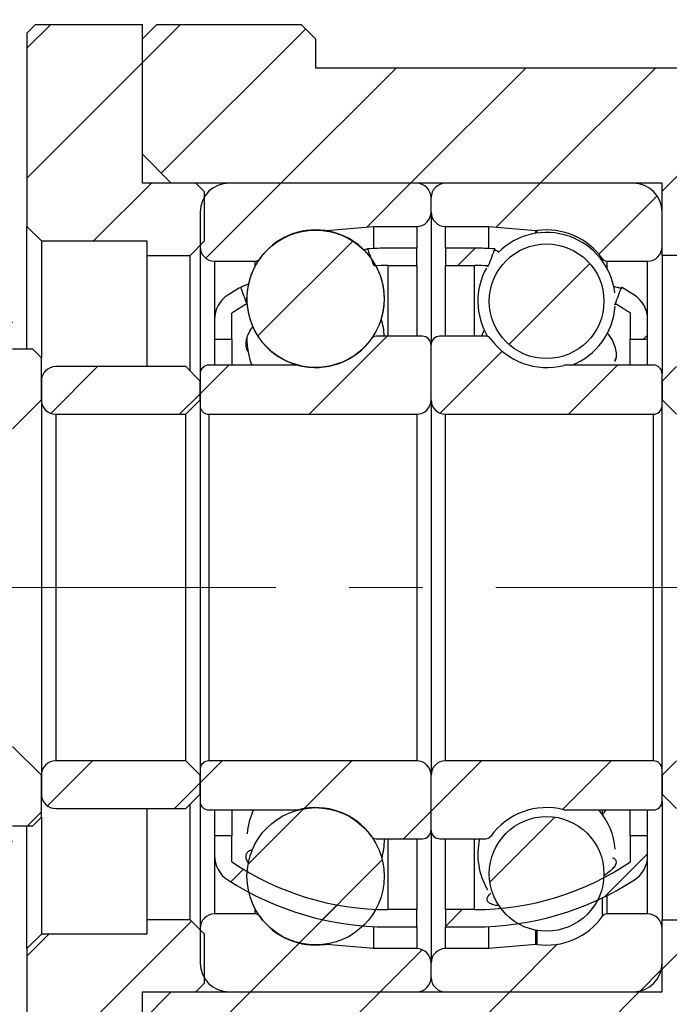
# Model space of a CAD drawing. Header units: millimetres. Extents: x 5 to 293, y 63 to 193.
# Tile 4 of 9: x 109 to 131, y 89 to 124. Entities that reach past the tile are written whole.
import ezdxf

# ---------------------------------------------------------------- set-up
doc = ezdxf.new("R2010")
doc.units = ezdxf.units.MM
doc.linetypes.add('CENTERX2', pattern=[20.32, 12.7, -2.54, 2.54, -2.54])
doc.layers.add('FORMAT', color=7, linetype='Continuous')
doc.styles.add('SLDTEXTSTYLE0', font='TXT', dxfattribs={"width": 0.75})
doc.dimstyles.new('SLDDIMSTYLE0', dxfattribs={"dimtxt": 3.5, "dimasz": 2.5, "dimexe": 0, "dimexo": 0.0625, "dimgap": 0.875, "dimtad": 1, "dimdec": 1, "dimrnd": 1e-09, "dimzin": 12, "dimdsep": 46, "dimtxsty": 'SLDTEXTSTYLE0', "dimsah": 1, "dimcen": 0.09, "dimadec": 0, "dimazin": 3, "dimtfac": 1, "dimtdec": 1, "dimtofl": 0, "dimtmove": 0, "dimatfit": 3, "dimfxl": 1, "dimfrac": 2, "dimtolj": 1, "dimtzin": 12, "dimarcsym": 0})
doc.dimstyles.new('SLDDIMSTYLE1', dxfattribs={"dimtxt": 3.5, "dimasz": 2.5, "dimexe": 0, "dimexo": 0.0625, "dimgap": 0.875, "dimtad": 1, "dimrnd": 1e-09, "dimzin": 12, "dimdsep": 46, "dimtxsty": 'SLDTEXTSTYLE0', "dimsah": 1, "dimcen": 0.09, "dimadec": 0, "dimazin": 3, "dimtfac": 1, "dimtofl": 0, "dimtmove": 0, "dimatfit": 3, "dimfxl": 1, "dimfrac": 2, "dimtolj": 1, "dimtzin": 12, "dimarcsym": 0})
doc.dimstyles.new('SLDDIMSTYLE4', dxfattribs={"dimtxt": 3.5, "dimasz": 2.5, "dimexe": 0, "dimexo": 0.0625, "dimgap": 0.875, "dimtad": 1, "dimdec": 1, "dimrnd": 1e-09, "dimzin": 12, "dimdsep": 46, "dimtxsty": 'SLDTEXTSTYLE0', "dimsah": 1, "dimcen": 0.09, "dimadec": 0, "dimazin": 3, "dimtfac": 1, "dimtdec": 1, "dimtmove": 0, "dimatfit": 0, "dimfxl": 1, "dimfrac": 2, "dimtolj": 1, "dimtzin": 12, "dimarcsym": 0})
doc.dimstyles.new('SLDDIMSTYLE5', dxfattribs={"dimtxt": 3.5, "dimasz": 2.5, "dimexe": 0, "dimexo": 0.0625, "dimgap": 0.875, "dimtad": 1, "dimrnd": 1e-09, "dimzin": 12, "dimdsep": 46, "dimtxsty": 'SLDTEXTSTYLE0', "dimsah": 1, "dimcen": 0.09, "dimadec": 0, "dimazin": 3, "dimtfac": 1, "dimtmove": 0, "dimatfit": 0, "dimfxl": 1, "dimfrac": 2, "dimtolj": 1, "dimtzin": 12, "dimarcsym": 0})

# ---------------------------------------------------------------- blocks, each defined once
blk = doc.blocks.new('_D_6')
at = {"layer": 'FORMAT', "color": 7}
for p, q in [((101.461, 115.961), (101.461, 136.254)), ((109.061, 124.061), (109.061, 136.254)), ((101.461, 135.254), (95.961, 135.254)), ((101.461, 135.254), (109.061, 135.254)), ((109.061, 135.254), (114.561, 135.254))]:
    blk.add_line(p, q, dxfattribs=at)
for centre, start, end in [((106.913, 138.032), 153.4349, 206.5651), ((102.266, 138.032), 333.4349, 26.5651)]:
    blk.add_arc(centre, 6.212, start, end, dxfattribs=at)
for points in [[(101.461, 135.254), (98.961, 135.504), (98.961, 135.004)], [(109.061, 135.254), (111.561, 135.004), (111.561, 135.504)]]:
    blk.add_solid(points, dxfattribs=at)
at = {"layer": 'FORMAT', "color": 7, "insert": (101.357, 139.766), "char_height": 3.5, "attachment_point": 1, "style": 'SLDTEXTSTYLE0'}
blk.add_mtext('7.6', dxfattribs=at)
blk = doc.blocks.new('_D_7')
at = {"layer": 'FORMAT', "color": 7}
for p, q in [((109.061, 124.061), (109.061, 136.254)), ((136.061, 121.861), (136.061, 136.254)), ((109.061, 135.254), (136.061, 135.254))]:
    blk.add_line(p, q, dxfattribs=at)
for points in [[(109.061, 135.254), (111.561, 135.004), (111.561, 135.504)], [(136.061, 135.254), (133.561, 135.504), (133.561, 135.004)]]:
    blk.add_solid(points, dxfattribs=at)
at = {"layer": 'FORMAT', "color": 7, "insert": (119.137, 139.766), "char_height": 3.5, "attachment_point": 1, "style": 'SLDTEXTSTYLE0'}
blk.add_mtext('27', dxfattribs=at)
blk = doc.blocks.new('_D_8')
at = {"layer": 'FORMAT', "color": 7}
for p, q in [((109.061, 124.061), (109.061, 129.204)), ((119.061, 123.861), (119.061, 129.204)), ((109.061, 128.204), (119.061, 128.204))]:
    blk.add_line(p, q, dxfattribs=at)
for points in [[(109.061, 128.204), (111.561, 127.954), (111.561, 128.454)], [(119.061, 128.204), (116.561, 128.454), (116.561, 127.954)]]:
    blk.add_solid(points, dxfattribs=at)
at = {"layer": 'FORMAT', "color": 7, "insert": (111.195, 132.716), "char_height": 3.5, "attachment_point": 1, "style": 'SLDTEXTSTYLE0'}
blk.add_mtext('10', dxfattribs=at)
blk = doc.blocks.new('_D_9')
at = {"layer": 'FORMAT', "color": 7}
for p, q in [((119.061, 123.861), (119.061, 129.204)), ((136.061, 121.861), (136.061, 129.204)), ((119.061, 128.204), (136.061, 128.204))]:
    blk.add_line(p, q, dxfattribs=at)
for points in [[(119.061, 128.204), (121.561, 127.954), (121.561, 128.454)], [(136.061, 128.204), (133.561, 128.454), (133.561, 127.954)]]:
    blk.add_solid(points, dxfattribs=at)
at = {"layer": 'FORMAT', "color": 7, "insert": (125.116, 132.716), "char_height": 3.5, "attachment_point": 1, "style": 'SLDTEXTSTYLE0'}
blk.add_mtext('17', dxfattribs=at)
blk = doc.blocks.new('_D_10')
at = {"layer": 'FORMAT', "color": 7}
for p, q in [((101.461, 91.761), (101.461, 74.399)), ((131.061, 88.861), (131.061, 74.399)), ((131.061, 75.399), (101.461, 75.399))]:
    blk.add_line(p, q, dxfattribs=at)
for points in [[(101.461, 75.399), (103.961, 75.149), (103.961, 75.649)], [(131.061, 75.399), (128.561, 75.649), (128.561, 75.149)]]:
    blk.add_solid(points, dxfattribs=at)
at = {"layer": 'FORMAT', "color": 7, "insert": (111.406, 79.911), "char_height": 3.5, "attachment_point": 1, "style": 'SLDTEXTSTYLE0'}
blk.add_mtext('29.6', dxfattribs=at)
blk = doc.blocks.new('_D_11')
at = {"layer": 'FORMAT', "color": 7}
for p, q in [((131.061, 88.861), (131.061, 74.399)), ((136.061, 85.861), (136.061, 74.399)), ((131.061, 75.399), (125.561, 75.399)), ((131.061, 75.399), (136.061, 75.399)), ((136.061, 75.399), (142.425, 75.399))]:
    blk.add_line(p, q, dxfattribs=at)
for points in [[(131.061, 75.399), (128.561, 75.649), (128.561, 75.149)], [(136.061, 75.399), (138.561, 75.149), (138.561, 75.649)]]:
    blk.add_solid(points, dxfattribs=at)
at = {"layer": 'FORMAT', "color": 7, "insert": (139.839, 79.911), "char_height": 3.5, "attachment_point": 1, "style": 'SLDTEXTSTYLE0'}
blk.add_mtext('5', dxfattribs=at)
blk = doc.blocks.new('_D_12')
at = {"layer": 'FORMAT', "color": 7}
for p, q in [((131.761, 109.861), (145.41, 109.861)), ((144.41, 109.861), (144.41, 97.861)), ((131.761, 97.861), (145.41, 97.861))]:
    blk.add_line(p, q, dxfattribs=at)
for points in [[(144.41, 109.861), (144.16, 107.361), (144.66, 107.361)], [(144.41, 97.861), (144.66, 100.361), (144.16, 100.361)]]:
    blk.add_solid(points, dxfattribs=at)
at = {"layer": 'FORMAT', "color": 7, "char_height": 3.5, "attachment_point": 1, "rotation": 90, "style": 'SLDTEXTSTYLE0'}
for s, insert in [('12', (139.845, 102.906)), ('%%c', (139.898, 97.628))]:
    blk.add_mtext(s, dxfattribs=dict(at, insert=insert))

msp = doc.modelspace()

# ---------------------------------------------------------------- hatches: boundary and pattern name
at = {"layer": 'FORMAT', "linetype": 'Continuous', "lineweight": 18}
h = msp.add_hatch(dxfattribs=at)
h.set_pattern_fill('ANSI31', color=256, style=0)
h.paths.add_polyline_path([(115.2108, 117.5611), (114.9108, 117.8611), (113.0608, 117.8611), (113.0608, 123.3611), (109.3608, 123.3611), (109.0608, 123.0611), (109.0608, 116.3611), (109.5608, 115.8611), (113.2108, 115.8611), (113.2108, 115.3611), (114.7108, 115.3611), (115.2108, 115.8611)], flags=0)
h = msp.add_hatch(dxfattribs=at)
h.set_pattern_fill('ANSI31', color=256, style=0)
h.paths.add_polyline_path([(115.2108, 117.5611), (114.9108, 117.8611), (113.0608, 117.8611), (113.0608, 123.3611), (109.3608, 123.3611), (109.0608, 123.0611), (109.0608, 116.3611), (109.5608, 115.8611), (113.2108, 115.8611), (113.2108, 115.3611), (114.7108, 115.3611), (115.2108, 115.8611)], flags=0)
h = msp.add_hatch(dxfattribs=at)
h.set_pattern_fill('ANSI31', color=256, style=0)
h.paths.add_polyline_path([(113.0608, 118.8611), (114.0608, 117.8611), (131.0608, 117.8611), (131.0608, 115.3611), (132.0608, 115.3611), (132.0608, 115.8611), (135.5608, 115.8611), (136.0608, 116.3611), (136.0608, 120.8611), (135.0608, 121.8611), (119.0608, 121.8611), (119.0608, 122.8611), (118.5608, 123.3611), (113.5608, 123.3611), (113.0608, 122.8611)], flags=0)
h = msp.add_hatch(dxfattribs=at)
h.set_pattern_fill('ANSI31', color=256, style=0)
edge = h.paths.add_edge_path(flags=0)
edge.add_line((123.0608, 116.8611), (123.0608, 117.3611))
edge.add_arc((122.5608, 117.3611), 0.5, 0, 90)
edge.add_line((122.5608, 117.8611), (116.0608, 117.8611))
edge.add_arc((116.0608, 116.8611), 1, 90, 180)
edge.add_line((115.0608, 116.8611), (115.0608, 115.6611))
edge.add_arc((115.5608, 115.6611), 0.5, 180, 270)
edge.add_line((115.5608, 115.1611), (116.9601, 115.1611))
edge.add_arc((116.9601, 115.3611), 0.2, 270, 324.47108)
edge.add_arc((119.0608, 113.8611), 2.3813, 82.10725, 144.47108, ccw=False)
edge.add_arc((119.4152, 116.4179), 0.2, 262.10725, 275)
edge.add_line((119.4327, 116.2187), (121.0608, 116.3611))
edge.add_line((121.0608, 116.3611), (122.5608, 116.3611))
edge.add_arc((122.5608, 116.8611), 0.5, 270, 360)
h = msp.add_hatch(dxfattribs=at)
h.set_pattern_fill('ANSI31', color=256, style=0)
edge = h.paths.add_edge_path(flags=0)
edge.add_line((130.0608, 117.8611), (123.5608, 117.8611))
edge.add_arc((123.5608, 117.3611), 0.5, 90, 180)
edge.add_line((123.0608, 117.3611), (123.0608, 116.8611))
edge.add_arc((123.5608, 116.8611), 0.5, 180, 270)
edge.add_line((123.5608, 116.3611), (125.0608, 116.3611))
edge.add_line((125.0608, 116.3611), (126.6889, 116.2187))
edge.add_arc((126.7063, 116.4179), 0.2, 265, 277.89275)
edge.add_arc((127.0608, 113.8611), 2.3813, 35.52892, 97.89275, ccw=False)
edge.add_arc((129.1615, 115.3611), 0.2, 215.52892, 270)
edge.add_line((129.1615, 115.1611), (130.5608, 115.1611))
edge.add_arc((130.5608, 115.6611), 0.5, 270, 360)
edge.add_line((131.0608, 115.6611), (131.0608, 116.8611))
edge.add_arc((130.0608, 116.8611), 1, 0, 90)
h = msp.add_hatch(dxfattribs=at)
h.set_pattern_fill('ANSI31', color=256, style=0)
edge = h.paths.add_edge_path(flags=0)
edge.add_arc((119.0608, 113.8603), 2.3775, 0, 360)
h = msp.add_hatch(dxfattribs=at)
h.set_pattern_fill('ANSI31', color=256, style=0)
edge = h.paths.add_edge_path(flags=0)
edge.add_arc((121.5608, 105.3498), 9.6614, 90, 92.81611, ccw=False)
edge.add_line((121.5608, 115.0111), (122.5608, 115.0111))
edge.add_line((122.5608, 115.0111), (122.5608, 115.6111))
edge.add_line((122.5608, 115.6111), (121.5608, 115.6111))
edge.add_arc((121.5608, 105.3498), 10.2614, 90, 93.90054)
edge.add_ellipse((122.7996, 103.8611), major_axis=(-25.3703, 67.8161), ratio=0.0321104, start_angle=348.234739, end_angle=348.868057, ccw=False)
h = msp.add_hatch(dxfattribs=at)
h.set_pattern_fill('ANSI31', color=256, style=0)
edge = h.paths.add_edge_path(flags=0)
edge.add_line((123.5608, 115.6111), (123.5608, 115.0111))
edge.add_line((123.5608, 115.0111), (124.5608, 115.0111))
edge.add_arc((124.5608, 105.3498), 9.6614, 87.15826, 90, ccw=False)
edge.add_ellipse((123.3219, 103.8611), major_axis=(23.7685, 63.5291), ratio=0.034277, start_angle=11.110514, end_angle=11.744954, ccw=False)
edge.add_arc((124.5608, 105.3498), 10.2614, 86.07273, 90)
edge.add_line((124.5608, 115.6111), (123.5608, 115.6111))
h = msp.add_hatch(dxfattribs=at)
h.set_pattern_fill('ANSI31', color=256, style=0)
edge = h.paths.add_edge_path(flags=0)
edge.add_arc((127.0608, 113.7744), 1.9857, 0, 360)
h = msp.add_hatch(dxfattribs=at)
h.set_pattern_fill('ANSI31', color=256, style=0)
edge = h.paths.add_edge_path(flags=0)
edge.add_line((108.5608, 114.9611), (108.2608, 115.2611))
edge.add_line((108.2608, 115.2611), (105.9901, 115.2611))
edge.add_line((105.9901, 115.2611), (105.7608, 114.9923))
edge.add_line((105.7608, 114.9923), (105.7608, 109.3611))
edge.add_line((105.7608, 109.3611), (108.5608, 109.3611))
edge.add_line((108.5608, 109.3611), (109.5608, 110.3611))
edge.add_line((109.5608, 110.3611), (109.5608, 111.8111))
edge.add_line((109.5608, 111.8111), (109.2608, 112.1111))
edge.add_line((109.2608, 112.1111), (108.5608, 112.1111))
edge.add_line((108.5608, 112.1111), (108.5608, 114.9611))
h = msp.add_hatch(dxfattribs=at)
h.set_pattern_fill('ANSI31', color=256, style=0)
edge = h.paths.add_edge_path(flags=0)
edge.add_ellipse((122.7996, 103.8611), major_axis=(-25.3703, 67.8161), ratio=0.0321104, start_angle=10.857609, end_angle=11.440899, ccw=False)
edge.add_arc((121.5608, 105.3498), 10.2614, 119.789, 122.67529)
edge.add_arc((116.5608, 113.1455), 1, 122.67529, 180)
edge.add_line((115.5608, 113.1455), (115.5608, 112.4611))
edge.add_line((115.5608, 112.4611), (116.1608, 112.4611))
edge.add_line((116.1608, 112.4611), (116.1608, 113.3611))
edge.add_arc((121.5608, 105.3498), 9.6614, 120.38996, 123.98165, ccw=False)
h = msp.add_hatch(dxfattribs=at)
h.set_pattern_fill('ANSI31', color=256, style=0)
edge = h.paths.add_edge_path(flags=0)
edge.add_arc((129.5608, 113.1455), 1, 0, 57.32471)
edge.add_arc((124.5608, 105.3498), 10.2614, 57.32471, 60.23459)
edge.add_ellipse((123.3219, 103.8611), major_axis=(23.7685, 63.5291), ratio=0.034277, start_angle=348.579396, end_angle=349.163811, ccw=False)
edge.add_arc((124.5608, 105.3498), 9.6614, 56.01835, 59.63251, ccw=False)
edge.add_line((129.9608, 113.3611), (129.9608, 112.4611))
edge.add_line((129.9608, 112.4611), (130.5608, 112.4611))
edge.add_line((130.5608, 112.4611), (130.5608, 113.1455))
h = msp.add_hatch(dxfattribs=at)
h.set_pattern_fill('ANSI31', color=256, style=0)
edge = h.paths.add_edge_path(flags=0)
edge.add_line((115.0608, 111.2611), (115.0608, 110.1611))
edge.add_arc((115.3608, 110.1611), 0.3, 180, 270)
edge.add_line((115.3608, 109.8611), (122.5608, 109.8611))
edge.add_arc((122.5608, 110.3611), 0.5, 270, 360)
edge.add_line((123.0608, 110.3611), (123.0608, 112.2611))
edge.add_arc((122.7608, 112.2611), 0.3, 0, 90)
edge.add_line((122.7608, 112.5611), (121.1615, 112.5611))
edge.add_arc((121.1615, 112.3611), 0.2, 90, 144.47108)
edge.add_arc((119.0608, 113.8611), 2.3813, 255.58615, 324.47108, ccw=False)
edge.add_arc((118.4182, 111.3611), 0.2, 75.58615, 90)
edge.add_line((118.4182, 111.5611), (115.3608, 111.5611))
edge.add_arc((115.3608, 111.2611), 0.3, 90, 180)
h = msp.add_hatch(dxfattribs=at)
h.set_pattern_fill('ANSI31', color=256, style=0)
edge = h.paths.add_edge_path(flags=0)
edge.add_line((123.5608, 109.8611), (130.7608, 109.8611))
edge.add_arc((130.7608, 110.1611), 0.3, 270, 360)
edge.add_line((131.0608, 110.1611), (131.0608, 111.2611))
edge.add_arc((130.7608, 111.2611), 0.3, 0, 90)
edge.add_line((130.7608, 111.5611), (127.7033, 111.5611))
edge.add_arc((127.7033, 111.3611), 0.2, 90, 104.41385)
edge.add_arc((127.0608, 113.8611), 2.3813, 215.52892, 284.41385, ccw=False)
edge.add_arc((124.9601, 112.3611), 0.2, 35.52892, 90)
edge.add_line((124.9601, 112.5611), (123.3608, 112.5611))
edge.add_arc((123.3608, 112.2611), 0.3, 90, 180)
edge.add_line((123.0608, 112.2611), (123.0608, 110.3611))
edge.add_arc((123.5608, 110.3611), 0.5, 180, 270)
h = msp.add_hatch(dxfattribs=at)
h.set_pattern_fill('ANSI31', color=256, style=0)
edge = h.paths.add_edge_path(flags=0)
edge.add_line((114.5608, 109.8611), (115.0608, 110.3611))
edge.add_line((115.0608, 110.3611), (115.0608, 111.0111))
edge.add_line((115.0608, 111.0111), (114.5608, 111.5111))
edge.add_line((114.5608, 111.5111), (110.0608, 111.5111))
edge.add_arc((110.0608, 111.0111), 0.5, 90, 180)
edge.add_line((109.5608, 111.0111), (109.5608, 110.3611))
edge.add_arc((110.0608, 110.3611), 0.5, 180, 270)
edge.add_line((110.0608, 109.8611), (114.5608, 109.8611))
h = msp.add_hatch(dxfattribs=at)
h.set_pattern_fill('ANSI31', color=256, style=0)
edge = h.paths.add_edge_path(flags=0)
edge.add_line((131.0608, 110.3611), (131.5608, 109.8611))
edge.add_line((131.5608, 109.8611), (136.0608, 109.8611))
edge.add_arc((136.0608, 110.3611), 0.5, 270, 360)
edge.add_line((136.5608, 110.3611), (136.5608, 111.0111))
edge.add_arc((136.0608, 111.0111), 0.5, 0, 90)
edge.add_line((136.0608, 111.5111), (131.5608, 111.5111))
edge.add_line((131.5608, 111.5111), (131.0608, 111.0111))
edge.add_line((131.0608, 111.0111), (131.0608, 110.3611))
h = msp.add_hatch(dxfattribs=at)
h.set_pattern_fill('ANSI31', color=256, style=0)
h.paths.add_polyline_path([(101.4608, 92.7611), (101.7608, 92.4611), (108.2608, 92.4611), (108.5608, 92.7611), (108.5608, 95.6111), (109.2608, 95.6111), (109.5608, 95.9111), (109.5608, 97.3611), (108.5608, 98.3611), (102.4608, 98.3611), (101.4608, 97.3611)], flags=0)
h = msp.add_hatch(dxfattribs=at)
h.set_pattern_fill('ANSI31', color=256, style=0)
edge = h.paths.add_edge_path(flags=0)
edge.add_line((115.0608, 97.3611), (114.5608, 97.8611))
edge.add_line((114.5608, 97.8611), (110.0608, 97.8611))
edge.add_arc((110.0608, 97.3611), 0.5, 90, 180)
edge.add_line((109.5608, 97.3611), (109.5608, 96.7111))
edge.add_arc((110.0608, 96.7111), 0.5, 180, 270)
edge.add_line((110.0608, 96.2111), (114.5608, 96.2111))
edge.add_line((114.5608, 96.2111), (115.0608, 96.7111))
edge.add_line((115.0608, 96.7111), (115.0608, 97.3611))
h = msp.add_hatch(dxfattribs=at)
h.set_pattern_fill('ANSI31', color=256, style=0)
edge = h.paths.add_edge_path(flags=0)
edge.add_line((122.5608, 97.8611), (115.3608, 97.8611))
edge.add_arc((115.3608, 97.5611), 0.3, 90, 180)
edge.add_line((115.0608, 97.5611), (115.0608, 96.4611))
edge.add_arc((115.3608, 96.4611), 0.3, 180, 270)
edge.add_line((115.3608, 96.1611), (118.4182, 96.1611))
edge.add_arc((118.4182, 96.3611), 0.2, 270, 284.41385)
edge.add_arc((119.0608, 93.8611), 2.3813, 35.52892, 104.41385, ccw=False)
edge.add_arc((121.1615, 95.3611), 0.2, 215.52892, 270)
edge.add_line((121.1615, 95.1611), (122.7608, 95.1611))
edge.add_arc((122.7608, 95.4611), 0.3, 270, 360)
edge.add_line((123.0608, 95.4611), (123.0608, 97.3611))
edge.add_arc((122.5608, 97.3611), 0.5, 360, 450)
h = msp.add_hatch(dxfattribs=at)
h.set_pattern_fill('ANSI31', color=256, style=0)
edge = h.paths.add_edge_path(flags=0)
edge.add_line((131.0608, 96.4611), (131.0608, 97.5611))
edge.add_arc((130.7608, 97.5611), 0.3, 0, 90)
edge.add_line((130.7608, 97.8611), (123.5608, 97.8611))
edge.add_arc((123.5608, 97.3611), 0.5, 90, 180)
edge.add_line((123.0608, 97.3611), (123.0608, 95.4611))
edge.add_arc((123.3608, 95.4611), 0.3, 180, 270)
edge.add_line((123.3608, 95.1611), (124.9601, 95.1611))
edge.add_arc((124.9601, 95.3611), 0.2, 270, 324.47108)
edge.add_arc((127.0608, 93.8611), 2.3813, 75.58615, 144.47108, ccw=False)
edge.add_arc((127.7033, 96.3611), 0.2, 255.58615, 270)
edge.add_line((127.7033, 96.1611), (130.7608, 96.1611))
edge.add_arc((130.7608, 96.4611), 0.3, 270, 360)
h = msp.add_hatch(dxfattribs=at)
h.set_pattern_fill('ANSI31', color=256, style=0)
edge = h.paths.add_edge_path(flags=0)
edge.add_line((131.5608, 97.8611), (131.0608, 97.3611))
edge.add_line((131.0608, 97.3611), (131.0608, 96.7111))
edge.add_line((131.0608, 96.7111), (131.5608, 96.2111))
edge.add_line((131.5608, 96.2111), (136.0608, 96.2111))
edge.add_arc((136.0608, 96.7111), 0.5, 270, 360)
edge.add_line((136.5608, 96.7111), (136.5608, 97.3611))
edge.add_arc((136.0608, 97.3611), 0.5, 0, 90)
edge.add_line((136.0608, 97.8611), (131.5608, 97.8611))
h = msp.add_hatch(dxfattribs=at)
h.set_pattern_fill('ANSI31', color=256, style=0)
edge = h.paths.add_edge_path(flags=0)
edge.add_arc((119.0608, 93.862), 2.3775, 0, 360)
h = msp.add_hatch(dxfattribs=at)
h.set_pattern_fill('ANSI31', color=256, style=0)
edge = h.paths.add_edge_path(flags=0)
edge.add_arc((127.0608, 93.9479), 1.9857, 0, 360)
h = msp.add_hatch(dxfattribs=at)
h.set_pattern_fill('ANSI31', color=256, style=0)
edge = h.paths.add_edge_path(flags=0)
edge.add_line((122.5608, 92.1111), (122.5608, 92.7111))
edge.add_line((122.5608, 92.7111), (121.5608, 92.7111))
edge.add_arc((121.5608, 102.3725), 9.6614, 236.01835, 270, ccw=False)
edge.add_line((116.1608, 94.3611), (116.1608, 95.2611))
edge.add_line((116.1608, 95.2611), (115.5608, 95.2611))
edge.add_line((115.5608, 95.2611), (115.5608, 94.5768))
edge.add_arc((116.5608, 94.5768), 1, 180, 237.32471)
edge.add_arc((121.5608, 102.3725), 10.2614, 237.32471, 270)
edge.add_line((121.5608, 92.1111), (122.5608, 92.1111))
h = msp.add_hatch(dxfattribs=at)
h.set_pattern_fill('ANSI31', color=256, style=0)
edge = h.paths.add_edge_path(flags=0)
edge.add_arc((124.5608, 102.3725), 9.6614, 270, 303.98165, ccw=False)
edge.add_line((124.5608, 92.7111), (123.5608, 92.7111))
edge.add_line((123.5608, 92.7111), (123.5608, 92.1111))
edge.add_line((123.5608, 92.1111), (124.5608, 92.1111))
edge.add_arc((124.5608, 102.3725), 10.2614, 270, 302.67529)
edge.add_arc((129.5608, 94.5768), 1, 302.67529, 360)
edge.add_line((130.5608, 94.5768), (130.5608, 95.2611))
edge.add_line((130.5608, 95.2611), (129.9608, 95.2611))
edge.add_line((129.9608, 95.2611), (129.9608, 94.3611))
h = msp.add_hatch(dxfattribs=at)
h.set_pattern_fill('ANSI31', color=256, style=0)
edge = h.paths.add_edge_path(flags=0)
edge.add_line((116.0608, 89.8611), (122.5608, 89.8611))
edge.add_arc((122.5608, 90.3611), 0.5, 270, 360)
edge.add_line((123.0608, 90.3611), (123.0608, 90.8611))
edge.add_arc((122.5608, 90.8611), 0.5, 0, 90)
edge.add_line((122.5608, 91.3611), (121.0608, 91.3611))
edge.add_line((121.0608, 91.3611), (119.4327, 91.5036))
edge.add_arc((119.4152, 91.3043), 0.2, 85, 97.89275)
edge.add_arc((119.0608, 93.8611), 2.3813, 215.52892, 277.89275, ccw=False)
edge.add_arc((116.9601, 92.3611), 0.2, 35.52892, 90)
edge.add_line((116.9601, 92.5611), (115.5608, 92.5611))
edge.add_arc((115.5608, 92.0611), 0.5, 90, 180)
edge.add_line((115.0608, 92.0611), (115.0608, 90.8611))
edge.add_arc((116.0608, 90.8611), 1, 180, 270)
h = msp.add_hatch(dxfattribs=at)
h.set_pattern_fill('ANSI31', color=256, style=0)
edge = h.paths.add_edge_path(flags=0)
edge.add_line((123.0608, 90.8611), (123.0608, 90.3611))
edge.add_arc((123.5608, 90.3611), 0.5, 180, 270)
edge.add_line((123.5608, 89.8611), (130.0608, 89.8611))
edge.add_arc((130.0608, 90.8611), 1, 270, 360)
edge.add_line((131.0608, 90.8611), (131.0608, 92.0611))
edge.add_arc((130.5608, 92.0611), 0.5, 0, 90)
edge.add_line((130.5608, 92.5611), (129.1615, 92.5611))
edge.add_arc((129.1615, 92.3611), 0.2, 90, 144.47108)
edge.add_arc((127.0608, 93.8611), 2.3813, 262.10725, 324.47108, ccw=False)
edge.add_arc((126.7063, 91.3043), 0.2, 82.10725, 95)
edge.add_line((126.6889, 91.5036), (125.0608, 91.3611))
edge.add_line((125.0608, 91.3611), (123.5608, 91.3611))
edge.add_arc((123.5608, 90.8611), 0.5, 90, 180)
h = msp.add_hatch(dxfattribs=at)
h.set_pattern_fill('ANSI31', color=256, style=0)
h.paths.add_polyline_path([(112.7608, 84.3611), (113.0608, 84.6611), (113.0608, 89.8611), (114.9108, 89.8611), (115.2108, 90.1611), (115.2108, 91.8611), (114.7108, 92.3611), (113.2108, 92.3611), (113.2108, 91.8611), (109.5608, 91.8611), (109.0608, 91.3611), (109.0608, 84.6611), (109.3608, 84.3611)], flags=0)
h = msp.add_hatch(dxfattribs=at)
h.set_pattern_fill('ANSI31', color=256, style=0)
h.paths.add_polyline_path([(112.7608, 84.3611), (113.0608, 84.6611), (113.0608, 89.8611), (114.9108, 89.8611), (115.2108, 90.1611), (115.2108, 91.8611), (114.7108, 92.3611), (113.2108, 92.3611), (113.2108, 91.8611), (109.5608, 91.8611), (109.0608, 91.3611), (109.0608, 84.6611), (109.3608, 84.3611)], flags=0)
h = msp.add_hatch(dxfattribs=at)
h.set_pattern_fill('ANSI31', color=256, style=0)
h.paths.add_polyline_path([(114.0608, 89.8611), (113.0608, 88.8611), (113.0608, 84.8611), (113.5608, 84.3611), (118.5608, 84.3611), (119.0608, 84.8611), (119.0608, 85.8611), (135.0608, 85.8611), (136.0608, 86.8611), (136.0608, 91.3611), (135.5608, 91.8611), (132.0608, 91.8611), (132.0608, 92.3611), (131.0608, 92.3611), (131.0608, 89.8611)], flags=0)

# ---------------------------------------------------------------- linework, layer by layer
at = {"color": 7, "linetype": 'Continuous', "lineweight": 25}
for p, q in [((109.0608, 123.0611), (109.3608, 123.3611)), ((109.3608, 123.3611), (113.0608, 123.3611)), ((113.0608, 117.8611), (113.0608, 123.3611)), ((113.0608, 122.8611), (113.5608, 123.3611)), ((113.5608, 123.3611), (118.5608, 123.3611)), ((118.5608, 123.3611), (119.0608, 122.8611)), ((109.0608, 123.0611), (109.0608, 116.3611)), ((113.0608, 118.8611), (113.0608, 122.8611)), ((119.0608, 122.8611), (119.0608, 121.8611)), ((119.0608, 121.8611), (135.0608, 121.8611)), ((114.0608, 117.8611), (113.0608, 118.8611)), ((114.9108, 117.8611), (113.0608, 117.8611)), ((131.0608, 117.8611), (114.0608, 117.8611)), ((114.9108, 117.8611), (115.2108, 117.5611)), ((122.5608, 117.8611), (116.0608, 117.8611)), ((130.0608, 117.8611), (123.5608, 117.8611)), ((131.0608, 115.3611), (131.0608, 117.8611)), ((115.2108, 115.8611), (115.2108, 117.5611)), ((123.0608, 116.8611), (123.0608, 117.3611)), ((115.0608, 116.8611), (115.0608, 115.6611)), ((123.0608, 116.8611), (123.0608, 112.2611)), ((131.0608, 115.6611), (131.0608, 116.8611)), ((109.5608, 115.8611), (109.0608, 116.3611)), ((109.0608, 112.1111), (109.0608, 116.3611)), ((119.4327, 116.2187), (121.0608, 116.3611)), ((121.0608, 116.3611), (121.0608, 115.599)), ((121.0608, 116.3611), (122.5608, 116.3611)), ((123.5608, 116.3611), (125.0608, 116.3611)), ((125.0608, 116.3611), (126.6889, 116.2187)), ((125.0608, 115.599), (125.0608, 116.3611)), ((109.5608, 115.8611), (113.2108, 115.8611)), ((109.5608, 115.8611), (109.5608, 111.8111)), ((113.2108, 115.8611), (113.2108, 115.3611)), ((115.2108, 115.8611), (114.7108, 115.3611)), ((115.0608, 115.6611), (115.0608, 111.2611)), ((122.5608, 115.6111), (121.5608, 115.6111)), ((122.5608, 115.0111), (122.5608, 115.6111)), ((124.5608, 115.6111), (123.5608, 115.6111)), ((123.5608, 115.6111), (123.5608, 115.0111)), ((113.2108, 115.3611), (114.7108, 115.3611)), ((113.2108, 115.3611), (113.2108, 111.5111)), ((114.7108, 111.3611), (114.7108, 115.3611)), ((132.0608, 115.3611), (131.0608, 115.3611)), ((131.0608, 115.3611), (131.0608, 111.2611)), ((115.5608, 115.1611), (116.9601, 115.1611)), ((121.5608, 115.0111), (122.5608, 115.0111)), ((122.5608, 115.0111), (122.5608, 112.5611)), ((123.5608, 115.0111), (124.5608, 115.0111)), ((123.5608, 112.5611), (123.5608, 115.0111)), ((125.0494, 114.9651), (125.0058, 114.9907)), ((125.0128, 114.9924), (125.0398, 114.9993)), ((129.1615, 115.1611), (130.5608, 115.1611)), ((116.6899, 113.6921), (116.6733, 113.6837)), ((116.1608, 112.4611), (116.1608, 113.3611)), ((129.9608, 113.3611), (129.9608, 112.4611)), ((115.5608, 113.1455), (115.5608, 112.4611)), ((130.5608, 112.4611), (130.5608, 113.1455)), ((122.7608, 112.5611), (121.1615, 112.5611)), ((124.9601, 112.5611), (123.3608, 112.5611)), ((115.5608, 112.4611), (115.5608, 111.5611)), ((115.5608, 112.4611), (116.1608, 112.4611)), ((116.1608, 112.4611), (116.1608, 111.5611)), ((123.0608, 110.3611), (123.0608, 112.2611)), ((129.9608, 111.5611), (129.9608, 112.4611)), ((129.9608, 112.4611), (130.5608, 112.4611)), ((130.5608, 111.5611), (130.5608, 112.4611)), ((109.2608, 112.1111), (108.5608, 112.1111)), ((109.2608, 112.1111), (109.5608, 111.8111)), ((109.5608, 110.3611), (109.5608, 111.8111)), ((114.5608, 111.5111), (110.0608, 111.5111)), ((114.5608, 111.5111), (115.0608, 111.0111)), ((118.4182, 111.5611), (115.3608, 111.5611)), ((130.7608, 111.5611), (127.7033, 111.5611)), ((129.4397, 111.6842), (129.442, 111.7892)), ((131.0608, 111.0111), (131.5608, 111.5111)), ((115.0608, 111.2611), (115.0608, 110.1611)), ((131.0608, 110.1611), (131.0608, 111.2611)), ((109.5608, 111.0111), (109.5608, 110.3611)), ((115.0608, 110.3611), (115.0608, 111.0111)), ((131.0608, 111.0111), (131.0608, 110.3611)), ((109.5608, 110.3611), (108.5608, 109.3611)), ((109.5608, 110.3611), (109.5608, 97.3611)), ((115.0608, 110.3611), (114.5608, 109.8611)), ((115.0608, 110.1611), (115.0608, 97.5611)), ((123.0608, 110.3611), (123.0608, 97.3611)), ((131.5608, 109.8611), (131.0608, 110.3611)), ((131.0608, 97.5611), (131.0608, 110.1611)), ((110.0608, 109.8611), (114.5608, 109.8611)), ((110.0608, 109.8611), (110.0608, 97.8611)), ((114.5608, 97.8611), (114.5608, 109.8611)), ((115.3608, 109.8611), (115.3608, 97.8611)), ((115.3608, 109.8611), (122.5608, 109.8611)), ((122.5608, 109.8611), (122.5608, 97.8611)), ((123.5608, 109.8611), (130.7608, 109.8611)), ((123.5608, 97.8611), (123.5608, 109.8611)), ((130.7608, 97.8611), (130.7608, 109.8611)), ((108.5608, 98.3611), (109.5608, 97.3611)), ((114.5608, 97.8611), (110.0608, 97.8611)), ((114.5608, 97.8611), (115.0608, 97.3611)), ((122.5608, 97.8611), (115.3608, 97.8611)), ((130.7608, 97.8611), (123.5608, 97.8611)), ((131.0608, 97.3611), (131.5608, 97.8611)), ((115.0608, 97.5611), (115.0608, 96.4611)), ((131.0608, 96.4611), (131.0608, 97.5611)), ((109.5608, 95.9111), (109.5608, 97.3611)), ((109.5608, 97.3611), (109.5608, 96.7111)), ((115.0608, 96.7111), (115.0608, 97.3611)), ((123.0608, 95.4611), (123.0608, 97.3611)), ((131.0608, 97.3611), (131.0608, 96.7111)), ((115.0608, 96.7111), (114.5608, 96.2111)), ((131.5608, 96.2111), (131.0608, 96.7111)), ((110.0608, 96.2111), (114.5608, 96.2111)), ((113.2108, 96.2111), (113.2108, 92.3611)), ((114.7108, 92.3611), (114.7108, 96.3611)), ((115.0608, 96.4611), (115.0608, 92.0611)), ((115.3608, 96.1611), (118.4182, 96.1611)), ((115.5608, 96.1611), (115.5608, 95.2611)), ((116.1608, 96.1611), (116.1608, 95.2611)), ((127.7033, 96.1611), (130.7608, 96.1611)), ((129.9608, 95.2611), (129.9608, 96.1611)), ((130.5608, 95.2611), (130.5608, 96.1611)), ((131.0608, 96.4611), (131.0608, 92.3611)), ((109.5608, 95.9111), (109.2608, 95.6111)), ((109.5608, 95.9111), (109.5608, 91.8611)), ((108.5608, 95.6111), (109.2608, 95.6111)), ((109.0608, 91.3611), (109.0608, 95.6111)), ((123.0608, 95.4611), (123.0608, 90.8611)), ((115.5608, 95.2611), (115.5608, 94.5768)), ((116.1608, 95.2611), (115.5608, 95.2611)), ((116.1608, 94.3611), (116.1608, 95.2611)), ((121.1615, 95.1611), (122.7608, 95.1611)), ((121.442, 95.1351), (121.4419, 95.1611)), ((122.5608, 95.1611), (122.5608, 92.7111)), ((123.3608, 95.1611), (124.9601, 95.1611)), ((123.5608, 92.7111), (123.5608, 95.1611)), ((130.5608, 95.2611), (129.9608, 95.2611)), ((129.9608, 95.2611), (129.9608, 94.3611)), ((130.5608, 94.5768), (130.5608, 95.2611)), ((128.8038, 92.9964), (128.8544, 93.0526)), ((116.9601, 92.5611), (115.5608, 92.5611)), ((122.5608, 92.7111), (121.5608, 92.7111)), ((122.5608, 92.1111), (122.5608, 92.7111)), ((123.5608, 92.7111), (123.5608, 92.1111)), ((124.5608, 92.7111), (123.5608, 92.7111)), ((130.5608, 92.5611), (129.1615, 92.5611)), ((113.2108, 92.3611), (113.2108, 91.8611)), ((114.7108, 92.3611), (113.2108, 92.3611)), ((114.7108, 92.3611), (115.2108, 91.8611)), ((115.0608, 92.0611), (115.0608, 90.8611)), ((121.0608, 92.1233), (121.0608, 91.3611)), ((121.5608, 92.1111), (122.5608, 92.1111)), ((123.5608, 92.1111), (124.5608, 92.1111)), ((125.0608, 91.3611), (125.0608, 92.1233)), ((131.0608, 89.8611), (131.0608, 92.3611)), ((131.0608, 92.3611), (132.0608, 92.3611)), ((131.0608, 90.8611), (131.0608, 92.0611)), ((109.0608, 91.3611), (109.5608, 91.8611)), ((113.2108, 91.8611), (109.5608, 91.8611)), ((115.2108, 90.1611), (115.2108, 91.8611)), ((121.0608, 91.3611), (119.4327, 91.5036)), ((126.6889, 91.5036), (125.0608, 91.3611)), ((109.0608, 91.3611), (109.0608, 84.6611)), ((122.5608, 91.3611), (121.0608, 91.3611)), ((125.0608, 91.3611), (123.5608, 91.3611)), ((123.0608, 90.3611), (123.0608, 90.8611)), ((115.2108, 90.1611), (114.9108, 89.8611)), ((113.0608, 89.8611), (114.9108, 89.8611)), ((113.0608, 84.6611), (113.0608, 89.8611)), ((113.0608, 88.8611), (114.0608, 89.8611)), ((114.0608, 89.8611), (131.0608, 89.8611)), ((116.0608, 89.8611), (122.5608, 89.8611)), ((123.5608, 89.8611), (130.0608, 89.8611))]:
    msp.add_line(p, q, dxfattribs=at)
at = {"color": 8, "linetype": 'Continuous', "lineweight": 25}
for p, q in [((122.5608, 116.3611), (122.5608, 115.6111)), ((123.5608, 115.6111), (123.5608, 116.3611)), ((119.3878, 116.2198), (119.3878, 116.2189)), ((119.4327, 116.2187), (119.4327, 116.2123)), ((126.6889, 116.1264), (126.6889, 116.2187)), ((126.7338, 116.1331), (126.7338, 116.2198)), ((117.1229, 115.2449), (117.1229, 115.244)), ((128.9987, 115.1582), (128.9987, 115.2449)), ((115.5608, 115.1611), (115.5608, 113.1455)), ((116.9601, 115.1611), (116.9601, 114.9816)), ((121.5608, 115.0111), (121.5608, 112.5611)), ((124.5608, 112.5611), (124.5608, 115.0111)), ((129.1615, 114.8958), (129.1615, 115.1611)), ((130.5608, 113.1455), (130.5608, 115.1611)), ((128.9987, 96.0027), (128.9987, 96.1611)), ((121.5608, 95.1611), (121.5608, 92.7111)), ((124.5608, 92.7111), (124.5608, 95.1611)), ((115.5608, 94.5768), (115.5608, 92.5611)), ((130.5608, 92.5611), (130.5608, 94.5768)), ((128.9987, 92.4774), (128.9987, 93.1205)), ((129.1615, 92.5611), (129.1615, 93.2003)), ((116.9601, 92.7486), (116.9601, 92.5611)), ((117.1229, 92.4847), (117.1229, 92.4774)), ((122.5608, 92.1111), (122.5608, 91.3611)), ((123.5608, 91.3611), (123.5608, 92.1111)), ((126.6889, 91.5036), (126.6889, 91.9973)), ((126.7338, 91.5025), (126.7338, 91.9892)), ((119.3878, 91.5071), (119.3878, 91.5025)), ((119.4327, 91.5138), (119.4327, 91.5036))]:
    msp.add_line(p, q, dxfattribs=at)
at = {"color": 7, "linetype": 'Continuous', "lineweight": 25, "flags": 128}
msp.add_lwpolyline([(124.8963, 112.7818), (124.8608, 112.7004), (124.8081, 112.5611)], dxfattribs=at)
at = {"color": 7, "linetype": 'Continuous', "lineweight": 25}
for centre, radius in [((119.0608, 113.8603), 2.3775), ((127.0608, 113.7744), 1.9857), ((119.0608, 93.862), 2.3775), ((127.0608, 93.9479), 1.9857)]:
    msp.add_circle(centre, radius, dxfattribs=at)
for centre, radius, start, end in [((116.0608, 116.8611), 1, 90, 180), ((122.5608, 117.3611), 0.5, 0, 90), ((123.5608, 117.3611), 0.5, 90, 180), ((130.0608, 116.8611), 1, 0, 90), ((122.5608, 116.8611), 0.5, 270, 0), ((123.5608, 116.8611), 0.5, 180, 270), ((119.0608, 113.8603), 2.3813, 38.16824, 255.15348), ((119.0608, 113.8611), 2.3812, 82.10725, 144.47108), ((119.4152, 116.4179), 0.2, 262.10725, 275), ((127.0608, 113.7744), 2.3813, 7.07994, 134.87347), ((126.7063, 116.4179), 0.2, 265, 277.89275), ((127.0608, 113.8611), 2.3813, 35.52892, 97.89275), ((115.5608, 115.6611), 0.5, 180, 270), ((121.5608, 105.3498), 10.2614, 90, 93.90054), ((124.5608, 105.3498), 10.2614, 86.07273, 90), ((130.5608, 115.6611), 0.5, 270, 0), ((116.9601, 115.3611), 0.2, 270, 324.47108), ((129.1615, 115.3611), 0.2, 215.52892, 270), ((121.5608, 105.3498), 9.6614, 90, 92.81611), ((119.0608, 113.8603), 2.3813, 0, 28.64104), ((124.5608, 105.3498), 9.6614, 87.15826, 90), ((127.0608, 113.7744), 2.3813, 151.12139, 210.85955), ((121.5608, 105.3498), 10.2614, 119.789, 122.67529), ((124.5608, 105.3498), 10.2614, 57.32471, 60.23459), ((116.5608, 113.1455), 1, 122.67529, 180), ((129.5608, 113.1455), 1, 0, 57.32471), ((121.5608, 105.3498), 9.6614, 120.38996, 123.98165), ((119.0608, 113.8603), 2.3813, 324.81853, 0), ((127.0608, 113.7744), 2.3813, 291.64988, 355.86588), ((124.5608, 105.3498), 9.6614, 56.01835, 59.63251), ((119.0608, 112.4541), 2.3812, 2.57711, 17.17323), ((119.0608, 112.4541), 2.3813, 178.76202, 202.0233), ((121.1615, 112.3611), 0.2, 90, 144.47108), ((122.7608, 112.2611), 0.3, 0, 90), ((123.3608, 112.2611), 0.3, 90, 180), ((124.9601, 112.3611), 0.2, 35.52892, 90), ((119.0608, 113.8611), 2.3812, 255.58615, 324.47108), ((127.0608, 113.8611), 2.3812, 215.52892, 284.41385), ((110.0608, 111.0111), 0.5, 90, 180), ((115.3608, 111.2611), 0.3, 90, 180), ((118.4182, 111.3611), 0.2, 75.58615, 90), ((127.7033, 111.3611), 0.2, 90, 104.41385), ((130.7608, 111.2611), 0.3, 0, 90), ((110.0608, 110.3611), 0.5, 180, 270), ((115.3608, 110.1611), 0.3, 180, 270), ((122.5608, 110.3611), 0.5, 270, 0), ((123.5608, 110.3611), 0.5, 180, 270), ((130.7608, 110.1611), 0.3, 270, 0), ((110.0608, 97.3611), 0.5, 90, 180), ((115.3608, 97.5611), 0.3, 90, 180), ((122.5608, 97.3611), 0.5, 360, 90), ((123.5608, 97.3611), 0.5, 90, 180), ((130.7608, 97.5611), 0.3, 0, 90), ((110.0608, 96.7111), 0.5, 180, 270), ((115.3608, 96.4611), 0.3, 180, 270), ((119.0608, 95.1351), 2.3813, 154.4763, 175.31852), ((118.4182, 96.3611), 0.2, 270, 284.41385), ((119.0608, 93.8611), 2.3812, 35.52892, 104.41385), ((127.0608, 93.8611), 2.3812, 75.58615, 144.47108), ((127.7033, 96.3611), 0.2, 255.58615, 270), ((127.0608, 94.6189), 2.3813, 4.42686, 40.36558), ((130.7608, 96.4611), 0.3, 270, 360), ((122.7608, 95.4611), 0.3, 270, 0), ((123.3608, 95.4611), 0.3, 180, 270), ((121.1615, 95.3611), 0.2, 215.52892, 270), ((119.0608, 95.1351), 2.3813, 344.32181, 0), ((127.0608, 94.6189), 2.3813, 166.83743, 210.87684), ((124.9601, 95.3611), 0.2, 270, 324.47108), ((116.5608, 94.5768), 1, 180, 237.32471), ((129.5608, 94.5768), 1, 302.67529, 0), ((121.5608, 102.3725), 9.6614, 236.01835, 270), ((124.5608, 102.3725), 9.6614, 270, 303.98165), ((121.5608, 102.3725), 10.2614, 237.32471, 270), ((124.5608, 102.3725), 10.2614, 270, 302.67529), ((115.5608, 92.0611), 0.5, 90, 180), ((116.9601, 92.3611), 0.2, 35.52892, 90), ((119.0608, 93.8611), 2.3813, 215.52892, 277.89275), ((127.0608, 93.8611), 2.3813, 262.10725, 324.47108), ((129.1615, 92.3611), 0.2, 90, 144.47108), ((130.5608, 92.0611), 0.5, 0, 90), ((119.4152, 91.3043), 0.2, 85, 97.89275), ((126.7063, 91.3043), 0.2, 82.10725, 95), ((122.5608, 90.8611), 0.5, 0, 90), ((123.5608, 90.8611), 0.5, 90, 180), ((116.0608, 90.8611), 1, 180, 270), ((130.0608, 90.8611), 1, 270, 0), ((122.5608, 90.3611), 0.5, 270, 0), ((123.5608, 90.3611), 0.5, 180, 270)]:
    msp.add_arc(centre, radius, start, end, dxfattribs=at)
for centre, major_axis, ratio, start_param, end_param in [((122.7996, 103.8611), (-25.3703, 67.8161), 0.0321104, 4.8653556, 4.8741498), ((123.3219, 103.8611), (23.7685, 63.5291), 0.034277, 1.3979954, 1.4074004), ((122.7996, 103.8611), (-25.3703, 67.8161), 0.0321104, 1.4049205, 1.4134426), ((123.3219, 103.8611), (23.7685, 63.5291), 0.034277, 4.880468, 4.8895825)]:
    msp.add_ellipse(centre, major_axis=major_axis, ratio=ratio, start_param=start_param, end_param=end_param, dxfattribs=at)
for points, knots in [([(120.7131, 115.5642), (120.7226, 115.5661), (120.8002, 115.5819), (120.8335, 115.5848), (120.8628, 115.5874)], [0, 0, 0, 0, 0.1227267, 1, 1, 1, 1]), ([(125.2536, 115.5609), (125.2745, 115.5509), (125.3088, 115.5345), (125.3892, 115.506), (125.4207, 115.4948)], [0, 0, 0, 0, 0.6077871, 1, 1, 1, 1]), ([(116.4629, 114.2552), (116.4804, 114.2644), (116.5156, 114.2829), (116.61, 114.3245), (116.7059, 114.3626), (116.7555, 114.3823)], [0, 0, 0, 0, 0.32220181, 0.64955099, 1, 1, 1, 1]), ([(129.3747, 114.2946), (129.3995, 114.2878), (129.4925, 114.2625), (129.593, 114.2392), (129.6733, 114.2246), (129.6764, 114.2317), (129.6777, 114.2346)], [0, 0, 0, 0, 0.120106, 0.4500048, 0.770502, 1, 1, 1, 1]), ([(129.4654, 113.6592), (129.4561, 113.6577), (129.4467, 113.6561), (129.4068, 113.665), (129.4061, 113.6651)], [0, 0, 0, 0, 0.9833745, 1, 1, 1, 1]), ([(129.445, 113.6856), (129.4565, 113.6785), (129.4734, 113.668), (129.4691, 113.6647), (129.4677, 113.6637)], [0, 0, 0, 0, 0.6786996, 1, 1, 1, 1]), ([(116.7259, 112.0173), (116.7142, 112.0345), (116.6661, 112.1049), (116.6427, 112.2542), (116.6617, 112.46), (116.7411, 112.6789), (116.8431, 112.8286), (116.8935, 112.9026)], [0, 0, 0, 0, 0.07486166, 0.30744605, 0.54003627, 0.77262642, 1, 1, 1, 1]), ([(129.1615, 112.6689), (129.197, 112.6241), (129.298, 112.4966), (129.4015, 112.2862), (129.4701, 112.0461), (129.4809, 111.8432), (129.4435, 111.7308), (129.4288, 111.6865)], [0, 0, 0, 0, 0.1305326, 0.3706833, 0.6040162, 0.8441148, 1, 1, 1, 1]), ([(129.1067, 96.1611), (129.0735, 96.1078), (129.0372, 96.0497), (128.9863, 95.9974), (128.9821, 95.9931)], [0, 0, 0, 0, 0.9167849, 1, 1, 1, 1]), ([(116.7452, 94.3072), (116.7157, 94.3554), (116.6553, 94.4539), (116.6414, 94.5813), (116.6894, 94.6886), (116.7656, 94.7588), (116.8445, 94.7839), (116.8652, 94.7906)], [0, 0, 0, 0, 0.2233151, 0.4565615, 0.6832491, 0.9165107, 1, 1, 1, 1]), ([(129.3481, 94.5027), (129.3494, 94.5024), (129.4014, 94.4887), (129.449, 94.4395), (129.4831, 94.3541), (129.4474, 94.2462), (129.3522, 94.1207), (129.2137, 93.999), (129.1042, 93.9161), (129.0497, 93.8811), (129.0437, 93.8773)], [0, 0, 0, 0, 0.0045265, 0.1812027, 0.3528911, 0.5295579, 0.7012549, 0.8779316, 0.9866269, 1, 1, 1, 1]), ([(125.4292, 92.8423), (125.4027, 92.8441), (125.2968, 92.8509), (125.1681, 92.887), (125.0494, 92.9493), (124.9967, 93.0317), (125.0118, 93.1323), (125.0581, 93.2163), (125.118, 93.2695), (125.1302, 93.2803)], [0, 0, 0, 0, 0.0605844, 0.2422197, 0.4179558, 0.5988312, 0.7738343, 0.953922, 1, 1, 1, 1])]:
    msp.add_open_spline(points, degree=3, knots=knots, dxfattribs=at)
at = {"layer": 'FORMAT', "color": 7, "linetype": 'CENTERX2', "lineweight": 18}
msp.add_line((138.0007, 103.8611), (100.6, 103.8611), dxfattribs=at)

# ---------------------------------------------------------------- dimensions: what is measured, and where the dimension line sits
at = {"layer": 'FORMAT', "color": 7}
dim = msp.add_linear_dim(base=(109.0608, 135.2539), p1=(101.4608, 114.9611), p2=(109.0608, 123.0611), text='(<>)', dimstyle='SLDDIMSTYLE4', dxfattribs=at)
dim.commit()
dim.dimension.update_dxf_attribs({"geometry": '_D_6', "text_midpoint": (104.5895, 135.2539), "dimtype": 160})
for base, p1, p2, dimstyle, picture, middle in [((136.0608, 135.2539), (109.0608, 123.0611), (136.0608, 120.8611), 'SLDDIMSTYLE1', '_D_7', (121.7232, 135.2539)), ((119.0608, 128.2041), (109.0608, 123.0611), (119.0608, 122.8611), 'SLDDIMSTYLE1', '_D_8', (113.781, 128.2041)), ((136.0608, 128.2041), (119.0608, 122.8611), (136.0608, 120.8611), 'SLDDIMSTYLE1', '_D_9', (127.7021, 128.2041)), ((101.4608, 75.3989), (131.0608, 89.8611), (101.4608, 92.7611), 'SLDDIMSTYLE0', '_D_10', (115.9315, 75.3989)), ((136.0608, 75.3989), (131.0608, 89.8611), (136.0608, 86.8611), 'SLDDIMSTYLE5', '_D_11', (141.132, 75.3989))]:
    dim = msp.add_linear_dim(base=base, p1=p1, p2=p2, dimstyle=dimstyle, dxfattribs=at)
    dim.commit()
    dim.dimension.update_dxf_attribs({"geometry": picture, "text_midpoint": middle, "dimtype": 160})
dim = msp.add_linear_dim(base=(144.4101, 97.8611), p1=(130.7608, 109.8611), p2=(130.7608, 97.8611), angle=90, text='%%c<>', dimstyle='SLDDIMSTYLE1', dxfattribs=at)
dim.commit()
dim.dimension.update_dxf_attribs({"geometry": '_D_12', "text_midpoint": (144.4101, 102.8531), "dimtype": 160})

doc.saveas('drawing.dxf')
